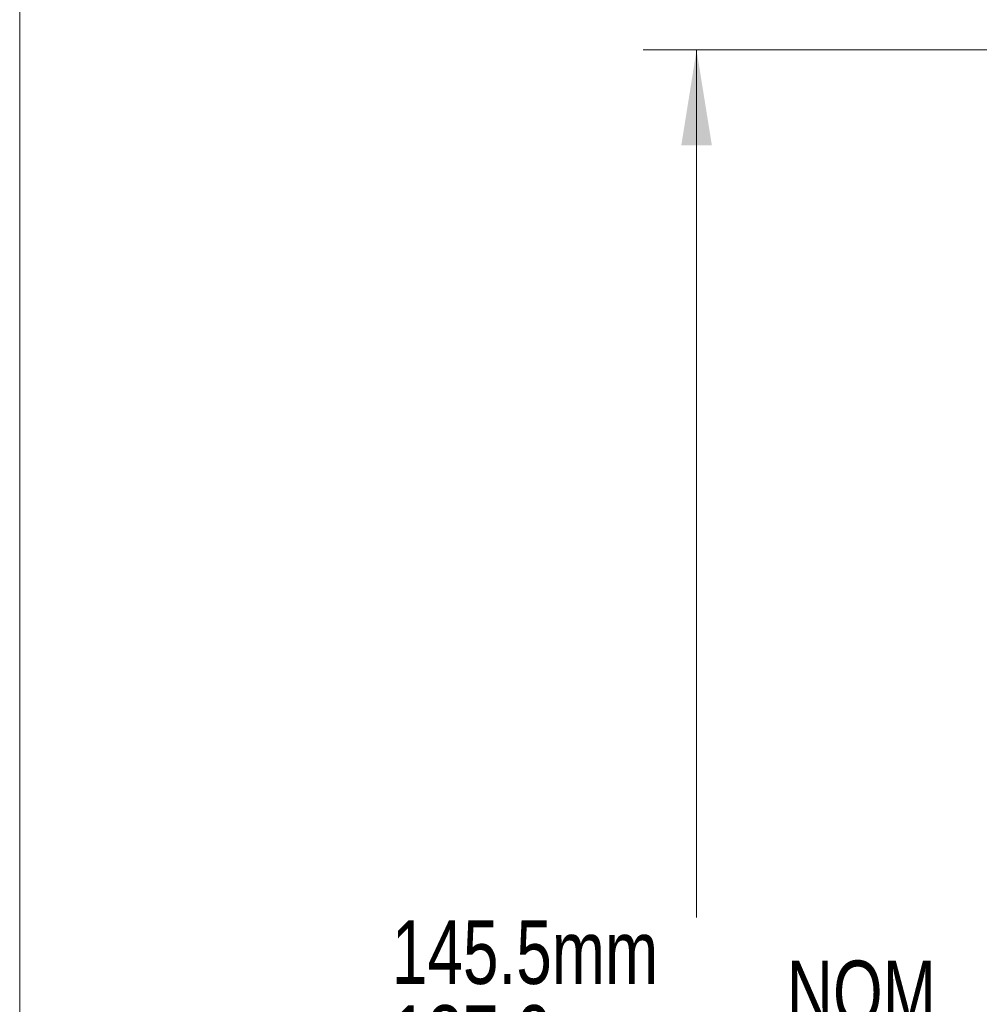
# Model space of a CAD drawing. Header units: millimetres. Extents: x 3 to 556, y 2 to 429.
# Tile 3 of 57: x 3 to 67, y 180 to 245. Entities that reach past the tile are written whole.
import ezdxf

# ---------------------------------------------------------------- set-up
doc = ezdxf.new("R2010")
doc.units = ezdxf.units.MM
doc.header["$LTSCALE"] = 2
doc.styles.add('SLDTEXTSTYLE0', font='TXT', dxfattribs={"width": 0.75})
doc.dimstyles.new('SLDDIMSTYLE1', dxfattribs={"dimtxt": 4.233333, "dimasz": 6.35, "dimexe": 0, "dimexo": 0.0625, "dimgap": 1.058333, "dimtad": 0, "dimtih": 1, "dimtoh": 1, "dimdec": 1, "dimrnd": 1e-09, "dimzin": 12, "dimdsep": 46, "dimtxsty": 'SLDTEXTSTYLE0', "dimsah": 1, "dimcen": 0.09, "dimadec": 0, "dimazin": 3, "dimlim": 1, "dimtp": 5.8, "dimtm": 2.7, "dimtfac": 1, "dimtdec": 1, "dimtofl": 0, "dimtmove": 0, "dimatfit": 3, "dimfxl": 1, "dimfrac": 2, "dimtolj": 1, "dimtzin": 12, "dimarcsym": 0})

# ---------------------------------------------------------------- blocks, each defined once
blk = doc.blocks.new('_D_1')
at = {"color": 7, "linetype": 'Continuous', "lineweight": 0}
for p, q in [((108.152, 243.019), (44.582, 243.019)), ((48.138, 243.019), (48.138, 185.341)), ((31.39, 173.194), (30.531, 173.194)), ((30.531, 173.194), (30.531, 161.905)), ((49.05, 173.194), (49.909, 173.194)), ((49.909, 173.194), (49.909, 161.905)), ((30.531, 161.905), (31.39, 161.905)), ((49.909, 161.905), (49.05, 161.905)), ((48.138, 103.368), (48.138, 161.047)), ((122.252, 103.368), (44.582, 103.368))]:
    blk.add_line(p, q, dxfattribs=at)
for points in [[(48.138, 243.019), (47.122, 236.669), (49.154, 236.669)], [(48.138, 103.368), (49.154, 109.718), (47.122, 109.718)]]:
    blk.add_solid(points, dxfattribs=at)
at = {"color": 7, "linetype": 'Continuous', "lineweight": 0, "char_height": 4.2333, "attachment_point": 1, "style": 'SLDTEXTSTYLE0'}
for s, insert in [('145.5mm', (27.892, 185.154)), ('NOM', (54.135, 182.474)), ('137.0mm', (27.892, 179.509)), ('5.73in', (32.463, 173.006)), ('5.39in', (32.463, 167.362))]:
    blk.add_mtext(s, dxfattribs=dict(at, insert=insert))

msp = doc.modelspace()

# ---------------------------------------------------------------- linework, layer by layer
at = {"color": 7, "linetype": 'Continuous', "lineweight": 0}
msp.add_line((3.1587002, 429.29076), (3.1587002, 1.8063285), dxfattribs=at)

# ---------------------------------------------------------------- dimensions: what is measured, and where the dimension line sits
dim = msp.add_linear_dim(base=(48.1379755, 103.368295), p1=(110.6917972, 243.0194244), p2=(124.7917972, 103.368295), angle=90, text='<> NOM', dimstyle='SLDDIMSTYLE1', dxfattribs=at)
dim.commit()
dim.dimension.update_dxf_attribs({"geometry": '_D_1', "text_midpoint": (48.1379755, 173.1938597), "dimtype": 160})

doc.saveas('drawing.dxf')
